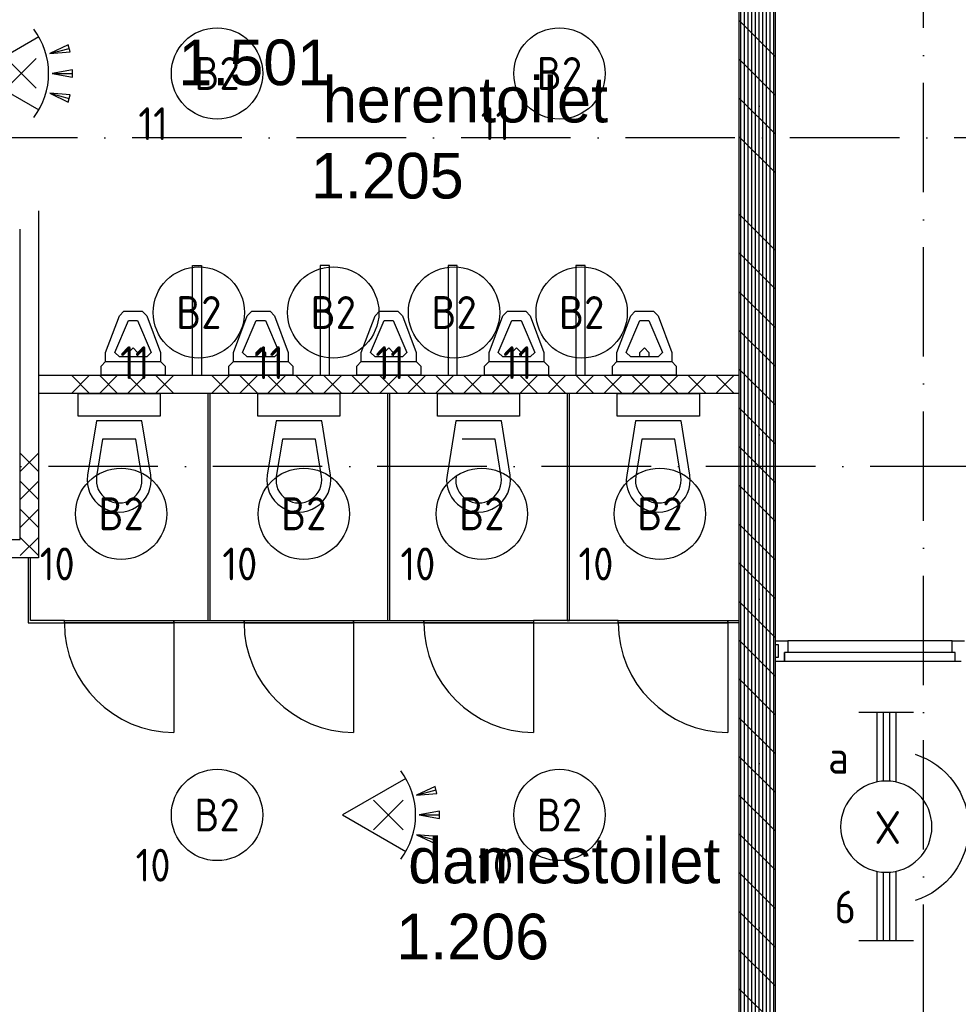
# Model space of a CAD drawing. Header units: millimetres. Extents: x 84333 to 240712, y -2244 to 84291.
# Tile 32 of 88: x 135869 to 141009, y 45829 to 51222. Entities that reach past the tile are written whole.
import ezdxf
from ezdxf.enums import TextEntityAlignment as Align

# ---------------------------------------------------------------- set-up
doc = ezdxf.new("R2010")
doc.units = ezdxf.units.MM
doc.header["$LTSCALE"] = 100
doc.linetypes.add('DASHDOT', pattern=[9, 6, -1.5, 0, -1.5])
doc.layers.get('0').update_dxf_attribs({"linetype": 'CONTINUOUS'})
for name, color, linetype in [('AFDELING', 4, 'CONTINUOUS'), ('AL$7----_STRAMIEN', 1, 'DASHDOT'), ('AL22----_BINNENWAND', 7, 'CONTINUOUS'), ('AL22----_CAMPINGWANDJE', 1, 'CONTINUOUS'), ('AL28----_KONSTRUKTIE', 3, 'CONTINUOUS'), ('AL32----_BINNENKOZ', 7, 'CONTINUOUS'), ('AL32----_DRAAIRICHTING', 1, 'CONTINUOUS'), ('AL74----_INRSANITAIR', 7, 'CONTINUOUS'), ('ALXA1---_RASTER50', 12, 'CONTINUOUS'), ('ALXA7---_KALKZVUIL', 1, 'CONTINUOUS'), ('ALXAB---_PREFABBETON', 1, 'CONTINUOUS'), ('BOUW', 8, 'CONTINUOUS'), ('EB63101-_ATTRIB', 2, 'CONTINUOUS'), ('EL63101-_LICHT-ARM', 3, 'CONTINUOUS'), ('EL63101-LICHT-ARM', 3, 'CONTINUOUS'), ('EL6441--_DATACOM', 3, 'CONTINUOUS'), ('EL6521--_BEWAKING', 3, 'CONTINUOUS')]:
    doc.layers.add(name, color=color, linetype=linetype)
doc.styles.add('1_8', font='ISO', dxfattribs={"height": 1.8})
doc.styles.add('BURO-025', font='BUROFONT.shx', dxfattribs={"height": 250})
doc.styles.add('TECHNIC', font='technic_.ttf')

# ---------------------------------------------------------------- blocks, each defined once
blk = doc.blocks.new('ES3G00')
at = {"color": 0}
blk.add_circle((0, 0), 2.5, dxfattribs=at)
at = {"color": 0, "style": '1_8'}
for tag, flags, p in [('SCHAK', 8, (3.5, 2.75)), ('A_CODE', 8, (0, 0)), ('GROEP', 8, (-3.5, -2.75)), ('KAST', 9, (3.5, -2.75))]:
    blk.add_attdef(tag, text='', height=1.8, dxfattribs=dict(at, flags=flags)).set_placement(p, align=Align.MIDDLE)
blk = doc.blocks.new('ES652116')
for p, q in [((1.557, 1.087), (2.619, 1.372)), ((-0.813, -0.813), (0.813, 0.813)), ((0.813, -0.813), (-0.813, 0.813)), ((1.7, 0), (2.8, 0)), ((1.557, -1.087), (2.619, -1.372))]:
    blk.add_line(p, q)
blk.add_lwpolyline([(0.964, 2), (-2.5, 0), (0.964, -2)])
for points in [[(2.671, 1.179), (2.568, 1.565), (1.557, 1.087)], [(2.8, -0.2), (2.8, 0.2), (1.7, 0)], [(2.568, -1.565), (2.671, -1.179), (1.557, -1.087)]]:
    blk.add_lwpolyline(points, close=True)
blk.add_arc((-2.5, 0), 4, 322.8192, 37.1808)
at = {"style": '1_8'}
for tag, flags, p in [('SCHAK', 8, (3, 5.5)), ('KAST', 9, (-3, 0.5)), ('M_CODE', 9, (0, 0)), ('DOEL', 9, (-3, -2)), ('GROEP', 9, (-3, -4.5))]:
    blk.add_attdef(tag, text='', height=1.8, dxfattribs=dict(at, flags=flags)).set_placement(p, align=Align.MIDDLE_CENTER)
at = {"style": '1_8', "flags": 8}
blk.add_attdef('CODE', text='', height=1.8, dxfattribs=at).set_placement((0, 0), align=Align.MIDDLE)
blk = doc.blocks.new('PENDEL')
at = {"color": 0}
for p, q in [((-6.25, -1.5), (-6.25, 1.5)), ((6.25, -1.5), (6.25, 1.5)), ((-6.25, 0.525), (-2.444, 0.525)), ((-6.25, 0.175), (-2.494, 0.175)), ((2.444, 0.525), (6.25, 0.525)), ((2.494, 0.175), (6.25, 0.175)), ((-6.25, -0.175), (-2.494, -0.175)), ((-6.25, -0.525), (-2.444, -0.525)), ((2.444, -0.525), (6.25, -0.525)), ((2.494, -0.175), (6.25, -0.175))]:
    blk.add_line(p, q, dxfattribs=at)
blk.add_circle((0, 0), 2.5, dxfattribs=at)
at = {"layer": 'EL63101-_LICHT-ARM'}
blk.add_arc((0.043, -0.302), 4.207, 197.6135, 342.3865, dxfattribs=at)
at = {"color": 6, "style": '1_8'}
for tag, flags, p in [('SCHAK', 8, (3.5, 2.75)), ('A_CODE', 8, (0, 0)), ('GROEP', 8, (-3.5, -2.75)), ('KAST', 9, (3.5, -2.75))]:
    blk.add_attdef(tag, text='', height=1.8, dxfattribs=dict(at, flags=flags)).set_placement(p, align=Align.MIDDLE)
at = {"style": '1_8', "flags": 8}
blk.add_attdef('M_CODE', text='', height=3.6, dxfattribs=at).set_placement((0, 0), align=Align.MIDDLE_CENTER)
blk = doc.blocks.new('A$C13e6995e')
at = {"layer": 'AL$7----_STRAMIEN', "color": 1}
for p, q in [((56484.9, 40820), (56484.9, 79257.4)), ((152663.8, 52820), (49977.9, 52820)), ((152204.4, 51020), (4611.6, 51020))]:
    blk.add_line(p, q, dxfattribs=at)
blk.add_lwpolyline([(55584.9, 23439.7), (55584.9, 63920)], dxfattribs=at)
at = {"layer": 'AL22----_BINNENWAND', "color": 8}
for p, q in [((51638.9, 52419.7), (51638.9, 50519.5)), ((51538.9, 50619.5), (51538.9, 52319.7)), ((51638.9, 51519.5), (55474.9, 51519.5)), ((55474.9, 51519.5), (55474.9, 51419.5)), ((55474.9, 51419.5), (51638.9, 51419.5)), ((49524.9, 50619.5), (51538.9, 50619.5)), ((51638.9, 50519.5), (49524.9, 50519.5))]:
    blk.add_line(p, q, dxfattribs=at)
at = {"layer": 'AL22----_CAMPINGWANDJE', "color": 8}
for p, q in [((52566.4, 51419.5), (52566.4, 50176)), ((52579.4, 51419.5), (52566.4, 51419.5)), ((52579.4, 50176), (52579.4, 51419.5)), ((53550.4, 51419.5), (53550.4, 50176)), ((53563.4, 51419.5), (53550.4, 51419.5)), ((53563.4, 50176), (53563.4, 51419.5)), ((54534.4, 51419.5), (54534.4, 50176)), ((54547.4, 51419.5), (54534.4, 51419.5)), ((54547.4, 50176), (54547.4, 51419.5)), ((51582.4, 50519.5), (51582.4, 50163)), ((51595.4, 50519.5), (51582.4, 50519.5)), ((51595.4, 50176), (51595.4, 50519.5)), ((51582.4, 50163), (51780.9, 50163)), ((51780.9, 50176), (51595.4, 50176)), ((51780.9, 50163), (51780.9, 50176)), ((52566.4, 50176), (52579.4, 50176)), ((53550.4, 50176), (53563.4, 50176)), ((54813.9, 50176), (54348.9, 50176)), ((54348.9, 50176), (54348.9, 50163)), ((54348.9, 50163), (54813.9, 50163)), ((54534.4, 50176), (54547.4, 50176)), ((54813.9, 50163), (54813.9, 50176)), ((55413.9, 50176), (55473.9, 50176)), ((55413.9, 50163), (55413.9, 50176)), ((55473.9, 50163), (55413.9, 50163)), ((55473.9, 50176), (55473.9, 50163))]:
    blk.add_line(p, q, dxfattribs=at)
at = {"layer": 'AL28----_KONSTRUKTIE', "color": 8, "linetype": 'Continuous'}
for p, q in [((55674.9, 45965), (55674.9, 55565)), ((55474.9, 55365), (55474.9, 46165))]:
    blk.add_line(p, q, dxfattribs=at)
at = {"layer": 'AL32----_BINNENKOZ', "color": 8}
for p, q in [((51780.9, 50176), (52380.9, 50176)), ((51780.9, 50163), (51780.9, 50176)), ((52380.9, 50163), (51780.9, 50163)), ((52380.9, 50176), (52380.9, 50163)), ((52764.9, 50176), (53364.9, 50176)), ((52764.9, 50163), (52764.9, 50176)), ((53364.9, 50163), (52764.9, 50163)), ((53364.9, 50176), (53364.9, 50163)), ((53748.9, 50176), (54348.9, 50176)), ((53748.9, 50163), (53748.9, 50176)), ((54348.9, 50163), (53748.9, 50163)), ((54348.9, 50176), (54348.9, 50163)), ((54813.9, 50176), (55413.9, 50176)), ((54813.9, 50163), (54813.9, 50176)), ((55413.9, 50163), (54813.9, 50163)), ((55413.9, 50176), (55413.9, 50163)), ((55674.9, 50042.2), (55674.9, 50064.2)), ((55674.9, 50064.2), (55741.9, 50064.2)), ((55741.9, 50064.2), (55741.9, 50001.2)), ((56642.4, 50064.2), (55741.9, 50064.2)), ((56642.4, 50001.2), (56642.4, 50064.2)), ((56642.4, 50064.2), (56709.4, 50064.2)), ((55690.9, 50042.2), (55674.9, 50042.2)), ((55690.9, 49975.2), (55690.9, 50042.2)), ((55724.9, 49950.2), (55724.9, 50001.2)), ((55741.9, 50001.2), (55724.9, 50001.2)), ((55724.9, 50001.2), (55724.9, 49950.2)), ((56642.4, 50001.2), (55741.9, 50001.2)), ((56659.4, 50001.2), (56642.4, 50001.2)), ((56659.4, 49950.2), (56659.4, 50001.2)), ((55674.9, 49950.2), (55674.9, 49975.2)), ((55674.9, 49975.2), (55690.9, 49975.2)), ((55724.9, 49950.2), (55674.9, 49950.2)), ((56659.4, 49950.2), (55724.9, 49950.2)), ((56692.4, 49950.2), (56659.4, 49950.2))]:
    blk.add_line(p, q, dxfattribs=at)
at = {"layer": 'AL32----_DRAAIRICHTING', "color": 8}
for p, q in [((51780.9, 50163), (52380.9, 50163)), ((52380.9, 50163), (52380.9, 50176)), ((52380.9, 50176), (52764.9, 50176)), ((52380.9, 50163), (52380.9, 49563)), ((52764.9, 50163), (52380.9, 50163)), ((52764.9, 50176), (52764.9, 50163)), ((52764.9, 50163), (53364.9, 50163)), ((53364.9, 50163), (53364.9, 50176)), ((53364.9, 50176), (53748.9, 50176)), ((53748.9, 50163), (53364.9, 50163)), ((53364.9, 50163), (53364.9, 49563)), ((53748.9, 50176), (53748.9, 50163)), ((53748.9, 50163), (54348.9, 50163)), ((54348.9, 50163), (54348.9, 49563)), ((54813.9, 50163), (55413.9, 50163)), ((55413.9, 50163), (55413.9, 49563))]:
    blk.add_line(p, q, dxfattribs=at)
for centre in [(52380.9, 50163), (53364.9, 50163), (54348.9, 50163), (55413.9, 50163)]:
    blk.add_arc(centre, 600, 180, 270, dxfattribs=at)
at = {"layer": 'AL74----_INRSANITAIR', "color": 8}
for p, q in [((52481.9, 51519.5), (52481.9, 52119.5)), ((52481.9, 52119.5), (52531.9, 52119.5)), ((52531.9, 52119.5), (52531.9, 51519.5)), ((53181.9, 52119.5), (53181.9, 51519.5)), ((53231.9, 52119.5), (53181.9, 52119.5)), ((53231.9, 51519.5), (53231.9, 52119.5)), ((53881.9, 52119.5), (53881.9, 51519.5)), ((53931.9, 52119.5), (53881.9, 52119.5)), ((53931.9, 51519.5), (53931.9, 52119.5)), ((54581.9, 52119.5), (54581.9, 51519.5)), ((54631.9, 52119.5), (54581.9, 52119.5)), ((54631.9, 51519.5), (54631.9, 52119.5)), ((53181.9, 51519.5), (53231.9, 51519.5)), ((53881.9, 51519.5), (53931.9, 51519.5)), ((54581.9, 51519.5), (54631.9, 51519.5))]:
    blk.add_line(p, q, dxfattribs=at)
at = {"layer": 'AL74----_INRSANITAIR', "color": 8, "linetype": 'Continuous'}
for p, q in [((52006.9, 51644.5), (52081.9, 51844.5)), ((52081.9, 51844.5), (52106.9, 51869.5)), ((52081.9, 51844.5), (52081.9, 51844.5)), ((52106.9, 51869.5), (52206.9, 51869.5)), ((52206.9, 51869.5), (52206.9, 51869.5)), ((52206.9, 51869.5), (52231.9, 51844.5)), ((52231.9, 51844.5), (52306.9, 51644.5)), ((52706.9, 51644.5), (52781.9, 51844.5)), ((52781.9, 51844.5), (52806.9, 51869.5)), ((52781.9, 51844.5), (52781.9, 51844.5)), ((52806.9, 51869.5), (52906.9, 51869.5)), ((52906.9, 51869.5), (52906.9, 51869.5)), ((52906.9, 51869.5), (52931.9, 51844.5)), ((52931.9, 51844.5), (53006.9, 51644.5)), ((53406.9, 51644.5), (53481.9, 51844.5)), ((53481.9, 51844.5), (53506.9, 51869.5)), ((53481.9, 51844.5), (53481.9, 51844.5)), ((53506.9, 51869.5), (53606.9, 51869.5)), ((53606.9, 51869.5), (53606.9, 51869.5)), ((53606.9, 51869.5), (53631.9, 51844.5)), ((53631.9, 51844.5), (53706.9, 51644.5)), ((54106.9, 51644.5), (54181.9, 51844.5)), ((54181.9, 51844.5), (54206.9, 51869.5)), ((54181.9, 51844.5), (54181.9, 51844.5)), ((54206.9, 51869.5), (54306.9, 51869.5)), ((54306.9, 51869.5), (54306.9, 51869.5)), ((54306.9, 51869.5), (54331.9, 51844.5)), ((54331.9, 51844.5), (54406.9, 51644.5)), ((54806.9, 51644.5), (54881.9, 51844.5)), ((54881.9, 51844.5), (54906.9, 51869.5)), ((54881.9, 51844.5), (54881.9, 51844.5)), ((54906.9, 51869.5), (55006.9, 51869.5)), ((55006.9, 51869.5), (55006.9, 51869.5)), ((55006.9, 51869.5), (55031.9, 51844.5)), ((55031.9, 51844.5), (55106.9, 51644.5)), ((52056.9, 51644.5), (52131.9, 51819.5)), ((52131.9, 51819.5), (52181.9, 51819.5)), ((52181.9, 51819.5), (52256.9, 51644.5)), ((52756.9, 51644.5), (52831.9, 51819.5)), ((52831.9, 51819.5), (52881.9, 51819.5)), ((52881.9, 51819.5), (52956.9, 51644.5)), ((53456.9, 51644.5), (53531.9, 51819.5)), ((53531.9, 51819.5), (53581.9, 51819.5)), ((53581.9, 51819.5), (53656.9, 51644.5)), ((54156.9, 51644.5), (54231.9, 51819.5)), ((54231.9, 51819.5), (54281.9, 51819.5)), ((54281.9, 51819.5), (54356.9, 51644.5)), ((54856.9, 51644.5), (54931.9, 51819.5)), ((54931.9, 51819.5), (54981.9, 51819.5)), ((54981.9, 51819.5), (55056.9, 51644.5)), ((52131.9, 51644.5), (52156.9, 51669.5)), ((52156.9, 51669.5), (52181.9, 51644.5)), ((52831.9, 51644.5), (52856.9, 51669.5)), ((52856.9, 51669.5), (52881.9, 51644.5)), ((53531.9, 51644.5), (53556.9, 51669.5)), ((53556.9, 51669.5), (53581.9, 51644.5)), ((54231.9, 51644.5), (54256.9, 51669.5)), ((54256.9, 51669.5), (54281.9, 51644.5)), ((54931.9, 51644.5), (54956.9, 51669.5)), ((54956.9, 51669.5), (54981.9, 51644.5)), ((52006.9, 51594.5), (52006.9, 51644.5)), ((52081.9, 51619.5), (52056.9, 51644.5)), ((52056.9, 51644.5), (52056.9, 51644.5)), ((52231.9, 51619.5), (52081.9, 51619.5)), ((52131.9, 51619.5), (52131.9, 51644.5)), ((52181.9, 51644.5), (52181.9, 51619.5)), ((52256.9, 51644.5), (52231.9, 51619.5)), ((52306.9, 51644.5), (52306.9, 51594.5)), ((52706.9, 51594.5), (52706.9, 51644.5)), ((52781.9, 51619.5), (52756.9, 51644.5)), ((52756.9, 51644.5), (52756.9, 51644.5)), ((52931.9, 51619.5), (52781.9, 51619.5)), ((52831.9, 51619.5), (52831.9, 51644.5)), ((52881.9, 51644.5), (52881.9, 51619.5)), ((52956.9, 51644.5), (52931.9, 51619.5)), ((53006.9, 51644.5), (53006.9, 51594.5)), ((53406.9, 51594.5), (53406.9, 51644.5)), ((53481.9, 51619.5), (53456.9, 51644.5)), ((53456.9, 51644.5), (53456.9, 51644.5)), ((53631.9, 51619.5), (53481.9, 51619.5)), ((53531.9, 51619.5), (53531.9, 51644.5)), ((53581.9, 51644.5), (53581.9, 51619.5)), ((53656.9, 51644.5), (53631.9, 51619.5)), ((53706.9, 51644.5), (53706.9, 51594.5)), ((54106.9, 51594.5), (54106.9, 51644.5)), ((54181.9, 51619.5), (54156.9, 51644.5)), ((54156.9, 51644.5), (54156.9, 51644.5)), ((54331.9, 51619.5), (54181.9, 51619.5)), ((54231.9, 51619.5), (54231.9, 51644.5)), ((54281.9, 51644.5), (54281.9, 51619.5)), ((54356.9, 51644.5), (54331.9, 51619.5)), ((54406.9, 51644.5), (54406.9, 51594.5)), ((54806.9, 51594.5), (54806.9, 51644.5)), ((54881.9, 51619.5), (54856.9, 51644.5)), ((54856.9, 51644.5), (54856.9, 51644.5)), ((55031.9, 51619.5), (54881.9, 51619.5)), ((54931.9, 51619.5), (54931.9, 51644.5)), ((54981.9, 51644.5), (54981.9, 51619.5)), ((55056.9, 51644.5), (55031.9, 51619.5)), ((55106.9, 51644.5), (55106.9, 51594.5)), ((51981.9, 51569.5), (52006.9, 51594.5)), ((51981.9, 51519.5), (51981.9, 51569.5)), ((52006.9, 51594.5), (52006.9, 51594.5)), ((52006.9, 51594.5), (52306.9, 51594.5)), ((52306.9, 51594.5), (52331.9, 51569.5)), ((52331.9, 51569.5), (52331.9, 51519.5)), ((52681.9, 51569.5), (52706.9, 51594.5)), ((52681.9, 51519.5), (52681.9, 51569.5)), ((52706.9, 51594.5), (52706.9, 51594.5)), ((52706.9, 51594.5), (53006.9, 51594.5)), ((53006.9, 51594.5), (53031.9, 51569.5)), ((53031.9, 51569.5), (53031.9, 51519.5)), ((53381.9, 51569.5), (53406.9, 51594.5)), ((53381.9, 51519.5), (53381.9, 51569.5)), ((53406.9, 51594.5), (53406.9, 51594.5)), ((53406.9, 51594.5), (53706.9, 51594.5)), ((53706.9, 51594.5), (53731.9, 51569.5)), ((53731.9, 51569.5), (53731.9, 51519.5)), ((54081.9, 51569.5), (54106.9, 51594.5)), ((54081.9, 51519.5), (54081.9, 51569.5)), ((54106.9, 51594.5), (54106.9, 51594.5)), ((54106.9, 51594.5), (54406.9, 51594.5)), ((54406.9, 51594.5), (54431.9, 51569.5)), ((54431.9, 51569.5), (54431.9, 51519.5)), ((54781.9, 51569.5), (54806.9, 51594.5)), ((54781.9, 51519.5), (54781.9, 51569.5)), ((54806.9, 51594.5), (54806.9, 51594.5)), ((54806.9, 51594.5), (55106.9, 51594.5)), ((55106.9, 51594.5), (55131.9, 51569.5)), ((55131.9, 51569.5), (55131.9, 51519.5)), ((52331.9, 51519.5), (51981.9, 51519.5)), ((53031.9, 51519.5), (52681.9, 51519.5)), ((53731.9, 51519.5), (53381.9, 51519.5)), ((54431.9, 51519.5), (54081.9, 51519.5)), ((55131.9, 51519.5), (54781.9, 51519.5)), ((51855.9, 51294.5), (51855.9, 51419.5)), ((51855.9, 51419.5), (52305.9, 51419.5)), ((52305.9, 51419.5), (52305.9, 51294.5)), ((52839.9, 51294.5), (52839.9, 51419.5)), ((52839.9, 51419.5), (53289.9, 51419.5)), ((53289.9, 51419.5), (53289.9, 51294.5)), ((53823.9, 51294.5), (53823.9, 51419.5)), ((53823.9, 51419.5), (54273.9, 51419.5)), ((54273.9, 51419.5), (54273.9, 51294.5)), ((54807.9, 51294.5), (54807.9, 51419.5)), ((54807.9, 51419.5), (55257.9, 51419.5)), ((55257.9, 51419.5), (55257.9, 51294.5)), ((52305.9, 51294.5), (51855.9, 51294.5)), ((53289.9, 51294.5), (52839.9, 51294.5)), ((54273.9, 51294.5), (53823.9, 51294.5)), ((55257.9, 51294.5), (54807.9, 51294.5)), ((51955.9, 51269.5), (51908.2, 50972.3)), ((52205.9, 51269.5), (51955.9, 51269.5)), ((52253.7, 50972.3), (52205.9, 51269.5)), ((52939.9, 51269.5), (52892.2, 50972.3)), ((53189.9, 51269.5), (52939.9, 51269.5)), ((53237.7, 50972.3), (53189.9, 51269.5)), ((53923.9, 51269.5), (53876.2, 50972.3)), ((54173.9, 51269.5), (53923.9, 51269.5)), ((54221.7, 50972.3), (54173.9, 51269.5)), ((54907.9, 51269.5), (54860.2, 50972.3)), ((55157.9, 51269.5), (54907.9, 51269.5)), ((55205.7, 50972.3), (55157.9, 51269.5)), ((51990.5, 51169.5), (51957.5, 50964.4)), ((52171.4, 51169.5), (51990.5, 51169.5)), ((52204.4, 50964.4), (52171.4, 51169.5)), ((52974.5, 51169.5), (52941.5, 50964.4)), ((53155.4, 51169.5), (52974.5, 51169.5)), ((53188.4, 50964.4), (53155.4, 51169.5)), ((54139.4, 51169.5), (53958.5, 51169.5)), ((54172.4, 50964.4), (54139.4, 51169.5)), ((54942.5, 51169.5), (54909.5, 50964.4)), ((55123.4, 51169.5), (54942.5, 51169.5)), ((55156.4, 50964.4), (55123.4, 51169.5)), ((51905.9, 51019.5), (51905.9, 51019.5)), ((54857.9, 51019.5), (54857.9, 51019.5)), ((52030.9, 50844.5), (52030.9, 50844.5)), ((53014.9, 50844.5), (53014.9, 50844.5)), ((53998.9, 50844.5), (53998.9, 50844.5)), ((54982.9, 50844.5), (54982.9, 50844.5))]:
    blk.add_line(p, q, dxfattribs=at)
for centre, radius in [((52080.9, 50944.5), 175), ((53064.9, 50944.5), 175), ((54048.9, 50944.5), 175), ((55032.9, 50944.5), 175), ((52080.9, 50944.5), 125), ((53064.9, 50944.5), 125), ((54048.9, 50944.5), 125), ((55032.9, 50944.5), 125)]:
    blk.add_arc(centre, radius, 170.8673, 9.1327, dxfattribs=at)
at = {"layer": 'ALXA1---_RASTER50', "color": 8}
for p, q in [((55484.9, 45965), (55484.9, 55565)), ((55504.9, 45965), (55504.9, 55565)), ((55524.9, 45965), (55524.9, 55565)), ((55544.9, 45965), (55544.9, 55565)), ((55564.9, 45965), (55564.9, 55565)), ((55584.9, 45965), (55584.9, 55565)), ((55604.9, 45965), (55604.9, 55565)), ((55624.9, 45965), (55624.9, 55565)), ((55644.9, 45965), (55644.9, 55565)), ((55664.9, 45965), (55664.9, 55565))]:
    blk.add_line(p, q, dxfattribs=at)
at = {"layer": 'ALXA7---_KALKZVUIL', "color": 8}
for p, q in [((51819.1, 51419.5), (51919.1, 51519.5)), ((51919.1, 51419.5), (51819.1, 51519.5)), ((51972.5, 51419.5), (52072.5, 51519.5)), ((52072.5, 51419.5), (51972.5, 51519.5)), ((52126, 51419.5), (52226, 51519.5)), ((52226, 51419.5), (52126, 51519.5)), ((52279.4, 51419.5), (52379.4, 51519.5)), ((52379.4, 51419.5), (52279.4, 51519.5)), ((52586.3, 51419.5), (52686.3, 51519.5)), ((52686.3, 51419.5), (52586.3, 51519.5)), ((52739.7, 51419.5), (52839.7, 51519.5)), ((52839.7, 51419.5), (52739.7, 51519.5)), ((52893.2, 51419.5), (52993.2, 51519.5)), ((52993.2, 51419.5), (52893.2, 51519.5)), ((53046.6, 51419.5), (53146.6, 51519.5)), ((53146.6, 51419.5), (53046.6, 51519.5)), ((53200.1, 51419.5), (53300.1, 51519.5)), ((53300.1, 51419.5), (53200.1, 51519.5)), ((53353.5, 51419.5), (53453.5, 51519.5)), ((53453.5, 51419.5), (53353.5, 51519.5)), ((53506.9, 51419.5), (53606.9, 51519.5)), ((53606.9, 51419.5), (53506.9, 51519.5)), ((53660.4, 51419.5), (53760.4, 51519.5)), ((53760.4, 51419.5), (53660.4, 51519.5)), ((53813.8, 51419.5), (53913.8, 51519.5)), ((53913.8, 51419.5), (53813.8, 51519.5)), ((53967.3, 51419.5), (54067.3, 51519.5)), ((54067.3, 51419.5), (53967.3, 51519.5)), ((54120.7, 51419.5), (54220.7, 51519.5)), ((54220.7, 51419.5), (54120.7, 51519.5)), ((54274.1, 51419.5), (54374.1, 51519.5)), ((54374.1, 51419.5), (54274.1, 51519.5)), ((54427.6, 51419.5), (54527.6, 51519.5)), ((54527.6, 51419.5), (54427.6, 51519.5)), ((54581, 51419.5), (54681, 51519.5)), ((54681, 51419.5), (54581, 51519.5)), ((54734.5, 51419.5), (54834.5, 51519.5)), ((54834.5, 51419.5), (54734.5, 51519.5)), ((54887.9, 51419.5), (54987.9, 51519.5)), ((54987.9, 51419.5), (54887.9, 51519.5)), ((55041.3, 51419.5), (55141.3, 51519.5)), ((55141.3, 51419.5), (55041.3, 51519.5)), ((55194.8, 51419.5), (55294.8, 51519.5)), ((55294.8, 51419.5), (55194.8, 51519.5)), ((55348.2, 51419.5), (55448.2, 51519.5)), ((55448.2, 51419.5), (55348.2, 51519.5)), ((51638.9, 50992.4), (51538.9, 51092.4)), ((51638.9, 51092.4), (51538.9, 50992.4)), ((51638.9, 50838.6), (51538.9, 50938.6)), ((51638.9, 50938.6), (51538.9, 50838.6)), ((51638.9, 50684.9), (51538.9, 50784.9)), ((51638.9, 50784.9), (51538.9, 50684.9)), ((51638.9, 50531.1), (51538.9, 50631.1)), ((51638.9, 50631.1), (51538.9, 50531.1))]:
    blk.add_line(p, q, dxfattribs=at)
at = {"layer": 'ALXAB---_PREFABBETON', "color": 8}
for p, q in [((55674.9, 53263.5), (55474.9, 53463.5)), ((55674.9, 53051.4), (55474.9, 53251.4)), ((55674.9, 52839.2), (55474.9, 53039.2)), ((55674.9, 52627.1), (55474.9, 52827.1)), ((55674.9, 52202.8), (55474.9, 52402.8)), ((55674.9, 51990.7), (55474.9, 52190.7)), ((55674.9, 51778.6), (55474.9, 51978.6)), ((55674.9, 51566.4), (55474.9, 51766.4)), ((55674.9, 51354.3), (55474.9, 51554.3)), ((55674.9, 51142.2), (55474.9, 51342.2)), ((55674.9, 50930), (55474.9, 51130)), ((55674.9, 50717.9), (55474.9, 50917.9)), ((55674.9, 50505.8), (55474.9, 50705.8)), ((55674.9, 50293.6), (55474.9, 50493.6)), ((55674.9, 50081.5), (55474.9, 50281.5)), ((55674.9, 49869.4), (55474.9, 50069.4)), ((55674.9, 49657.2), (55474.9, 49857.2)), ((55674.9, 49445.1), (55474.9, 49645.1)), ((55674.9, 49233), (55474.9, 49433)), ((55674.9, 49020.8), (55474.9, 49220.8)), ((55674.9, 48808.7), (55474.9, 49008.7)), ((55674.9, 48596.6), (55474.9, 48796.6)), ((55674.9, 48384.4), (55474.9, 48584.4)), ((55674.9, 48172.3), (55474.9, 48372.3)), ((55674.9, 47960.2), (55474.9, 48160.2))]:
    blk.add_line(p, q, dxfattribs=at)
at = {"layer": 'AFDELING', "color": 8, "style": 'TECHNIC'}
for p in [(92219.2, 54467.7), (58038, 41625.4), (88107.6, 41443.8)]:
    blk.add_attdef('VIDE', text='', height=500, dxfattribs=at).set_placement(p, align=Align.CENTER)
blk.add_attdef('VIDE', text='', height=500, rotation=90, dxfattribs=at).set_placement((75128.7, 25766.1), align=Align.CENTER)
at = {"layer": 'BOUW', "style": 'BURO-025'}
for s, p in [('1.501', (52405.6, 53107.8)), ('herentoilet', (53196.4, 52903.9)), ('1.205', (53131, 52487.2)), ('damestoilet', (53663.7, 48736.2)), ('1.206', (53598.3, 48319.4))]:
    blk.add_text(s, height=250, dxfattribs=at).set_placement(p)

msp = doc.modelspace()

# ---------------------------------------------------------------- block references
at = {"layer": 'EL63101-_LICHT-ARM'}
ref = msp.add_blockref('ES3G00', (136949.7, 50927.9, 3900), dxfattribs=dict(at, xscale=100, yscale=100, zscale=100))
ref.add_attrib('A_CODE', 'B2', dxfattribs={"layer": '0', "color": 10, "height": 180, "style": '1_8', "flags": 8}).set_placement((136949.7, 50927.9, 3900), align=Align.MIDDLE)
ref.add_attrib('GROEP', '11', dxfattribs={"layer": '0', "color": 10, "height": 180, "style": '1_8', "flags": 8}).set_placement((136599.7, 50652.9, 3900), align=Align.MIDDLE)
ref = msp.add_blockref('ES3G00', (138824.7, 50927.9, 3900), dxfattribs=dict(at, xscale=100, yscale=100, zscale=100))
ref.add_attrib('A_CODE', 'B2', dxfattribs={"layer": '0', "color": 10, "height": 180, "style": '1_8', "flags": 8}).set_placement((138824.7, 50927.9, 3900), align=Align.MIDDLE)
ref.add_attrib('GROEP', '11', dxfattribs={"layer": '0', "color": 10, "height": 180, "style": '1_8', "flags": 8}).set_placement((138474.7, 50652.9, 3900), align=Align.MIDDLE)
ref = msp.add_blockref('ES3G00', (136849.8, 49618.5, 3900), dxfattribs=dict(at, xscale=100, yscale=100, zscale=100))
ref.add_attrib('A_CODE', 'B2', dxfattribs={"layer": '0', "color": 10, "height": 180, "style": '1_8', "flags": 8}).set_placement((136849.8, 49618.5, 3900), align=Align.MIDDLE)
ref.add_attrib('GROEP', '11', dxfattribs={"layer": '0', "color": 10, "height": 180, "style": '1_8', "flags": 8}).set_placement((136499.8, 49343.5, 3900), align=Align.MIDDLE)
ref = msp.add_blockref('ES3G00', (137586.2, 49618.5, 3900), dxfattribs=dict(at, xscale=100, yscale=100, zscale=100))
ref.add_attrib('A_CODE', 'B2', dxfattribs={"layer": '0', "color": 10, "height": 180, "style": '1_8', "flags": 8}).set_placement((137586.2, 49618.5, 3900), align=Align.MIDDLE)
ref.add_attrib('GROEP', '11', dxfattribs={"layer": '0', "color": 10, "height": 180, "style": '1_8', "flags": 8}).set_placement((137236.2, 49343.5, 3900), align=Align.MIDDLE)
ref = msp.add_blockref('ES3G00', (138247.6, 49618.5, 3900), dxfattribs=dict(at, xscale=100, yscale=100, zscale=100))
ref.add_attrib('A_CODE', 'B2', dxfattribs={"layer": '0', "color": 10, "height": 180, "style": '1_8', "flags": 8}).set_placement((138247.6, 49618.5, 3900), align=Align.MIDDLE)
ref.add_attrib('GROEP', '11', dxfattribs={"layer": '0', "color": 10, "height": 180, "style": '1_8', "flags": 8}).set_placement((137897.6, 49343.5, 3900), align=Align.MIDDLE)
ref = msp.add_blockref('ES3G00', (138946.5, 49618.5, 3900), dxfattribs=dict(at, xscale=100, yscale=100, zscale=100))
ref.add_attrib('A_CODE', 'B2', dxfattribs={"layer": '0', "color": 10, "height": 180, "style": '1_8', "flags": 8}).set_placement((138946.5, 49618.5, 3900), align=Align.MIDDLE)
ref.add_attrib('GROEP', '11', dxfattribs={"layer": '0', "color": 10, "height": 180, "style": '1_8', "flags": 8}).set_placement((138596.5, 49343.5, 3900), align=Align.MIDDLE)
ref = msp.add_blockref('ES3G00', (136424.7, 48516.2, 3900), dxfattribs=dict(at, xscale=100, yscale=100, zscale=100))
ref.add_attrib('A_CODE', 'B2', dxfattribs={"layer": 'EB63101-_ATTRIB', "color": 1, "height": 180, "style": '1_8', "flags": 8}).set_placement((136424.7, 48516.2, 3900), align=Align.MIDDLE)
ref.add_attrib('GROEP', '10', dxfattribs={"layer": 'EB63101-_ATTRIB', "color": 1, "height": 180, "style": '1_8', "flags": 8}).set_placement((136074.7, 48241.2, 3900), align=Align.MIDDLE)
ref = msp.add_blockref('ES3G00', (137424.7, 48516.2, 3900), dxfattribs=dict(at, xscale=100, yscale=100, zscale=100))
ref.add_attrib('A_CODE', 'B2', dxfattribs={"layer": '0', "color": 10, "height": 180, "style": '1_8', "flags": 8}).set_placement((137424.7, 48516.2, 3900), align=Align.MIDDLE)
ref.add_attrib('GROEP', '10', dxfattribs={"layer": '0', "color": 10, "height": 180, "style": '1_8', "flags": 8}).set_placement((137074.7, 48241.2, 3900), align=Align.MIDDLE)
ref = msp.add_blockref('ES3G00', (138399.7, 48516.2, 3900), dxfattribs=dict(at, xscale=100, yscale=100, zscale=100))
ref.add_attrib('A_CODE', 'B2', dxfattribs={"layer": '0', "color": 10, "height": 180, "style": '1_8', "flags": 8}).set_placement((138399.7, 48516.2, 3900), align=Align.MIDDLE)
ref.add_attrib('GROEP', '10', dxfattribs={"layer": '0', "color": 10, "height": 180, "style": '1_8', "flags": 8}).set_placement((138049.7, 48241.2, 3900), align=Align.MIDDLE)
ref = msp.add_blockref('ES3G00', (139374.7, 48516.2, 3900), dxfattribs=dict(at, xscale=100, yscale=100, zscale=100))
ref.add_attrib('A_CODE', 'B2', dxfattribs={"layer": '0', "color": 10, "height": 180, "style": '1_8', "flags": 8}).set_placement((139374.7, 48516.2, 3900), align=Align.MIDDLE)
ref.add_attrib('GROEP', '10', dxfattribs={"layer": '0', "color": 10, "height": 180, "style": '1_8', "flags": 8}).set_placement((139024.7, 48241.2, 3900), align=Align.MIDDLE)
ref = msp.add_blockref('ES3G00', (136949.7, 46866.2, 3900), dxfattribs=dict(at, xscale=100, yscale=100, zscale=100))
ref.add_attrib('A_CODE', 'B2', dxfattribs={"layer": '0', "color": 10, "height": 180, "style": '1_8', "flags": 8}).set_placement((136949.7, 46866.2, 3900), align=Align.MIDDLE)
ref.add_attrib('GROEP', '10', dxfattribs={"layer": '0', "color": 10, "height": 180, "style": '1_8', "flags": 8}).set_placement((136599.7, 46591.2, 3900), align=Align.MIDDLE)
ref = msp.add_blockref('ES3G00', (138824.7, 46866.2, 3900), dxfattribs=dict(at, xscale=100, yscale=100, zscale=100))
ref.add_attrib('A_CODE', 'B2', dxfattribs={"layer": '0', "color": 10, "height": 180, "style": '1_8', "flags": 8}).set_placement((138824.7, 46866.2, 3900), align=Align.MIDDLE)
ref.add_attrib('GROEP', '10', dxfattribs={"layer": '0', "color": 10, "height": 180, "style": '1_8', "flags": 8}).set_placement((138474.7, 46591.2, 3900), align=Align.MIDDLE)
at = {"layer": 'EL63101-LICHT-ARM'}
ref = msp.add_blockref('PENDEL', (140614.5, 46802.1), dxfattribs=dict(at, xscale=-100, yscale=100, zscale=100, rotation=90))
ref.add_attrib('SCHAK', 'a', dxfattribs={"layer": 'EB63101-_ATTRIB', "color": 1, "height": 180, "style": '1_8', "flags": 8}).set_placement((140352.9, 47182.2), align=Align.MIDDLE)
ref.add_attrib('GROEP', '6', dxfattribs={"layer": 'EB63101-_ATTRIB', "color": 1, "height": 180, "style": '1_8', "flags": 8}).set_placement((140389.9, 46361.8), align=Align.MIDDLE)
ref.add_attrib('A_CODE', 'X', dxfattribs={"layer": 'EB63101-_ATTRIB', "color": 1, "height": 180, "style": '1_8', "flags": 8}).set_placement((140622.5, 46797.8), align=Align.MIDDLE)
at = {"layer": 'EL6441--_DATACOM'}
msp.add_blockref('A$C13e6995e', (84333, -2244.2), dxfattribs=at)
at = {"layer": 'EL6521--_BEWAKING', "xscale": 100, "yscale": 100, "zscale": 100}
for p in [(135877.8, 50927.9, 2600), (137887.2, 46866.2, 2600)]:
    msp.add_blockref('ES652116', p, dxfattribs=at)

doc.saveas('drawing.dxf')
